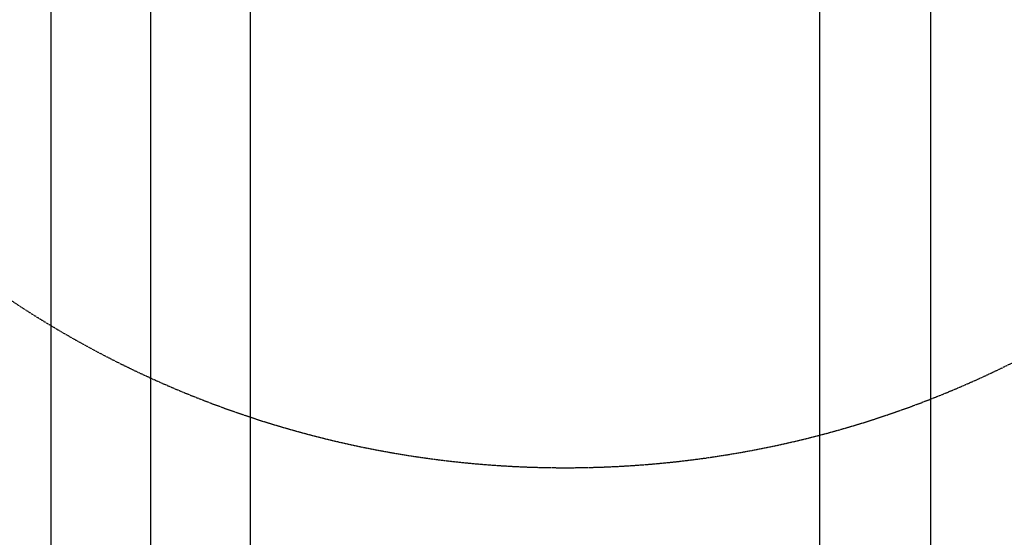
# Model space of a CAD drawing. Header units: inches. Extents: x -4968858 to -265257, y -220693 to 1871410.
# Tile 239 of 256: x -1886332 to -1885977, y 1197377 to 1197564. Entities that reach past the tile are written whole.
import ezdxf

# ---------------------------------------------------------------- set-up
doc = ezdxf.new("R2010")
doc.units = ezdxf.units.IN
doc.header["$MEASUREMENT"] = 0
for name, pattern in [('CENTER', [2, 1.25, -0.25, 0.25, -0.25]), ('CONTINOUS', [0]), ('HIDDEN', [0.375, 0.25, -0.125])]:
    doc.linetypes.add(name, pattern=pattern)
doc.layers.add('GRID', color=8, linetype='Continuous')
doc.layers.add('IPB', color=6, linetype='Continuous')

# ---------------------------------------------------------------- blocks, each defined once
blk = doc.blocks.new('UTCOMBINE')
at = {"color": 6}
for p, q in [((-715780.38, 44536.22, 0), (-715780.38, 42926.93, 0)), ((-716062.06, 44372.55, 0), (-716062.06, 42972.56, 0)), ((-716022, 44372.55, 0), (-716022, 42972.56, 0)), ((-716022, 44372.55, 0), (-716022, 42972.56, 0)), ((-715816.38, 44029.91, 0), (-715816.38, 42927.56, 0)), ((-715744.38, 44029.91, 0), (-715744.38, 42927.56, 0)), ((-715744.38, 44029.91, 0), (-715744.38, 42927.56, 0)), ((-715744.38, 44029.91, 0), (-715744.38, 42927.56, 0)), ((-715744.38, 44029.91, 0), (-715744.38, 42927.56, 0))]:
    blk.add_line(p, q, dxfattribs=at)
at = {"color": 6, "linetype": 'CENTER'}
blk.add_line((-715780.38, 44373.62, 0), (-715780.38, 42844.98, 0), dxfattribs=at)
at = {"layer": 'IPB', "linetype": 'HIDDEN'}
blk.add_circle((-715930.15, 43196.45, 0), 361.31, dxfattribs=at)
blk = doc.blocks.new('TFMR YARD')
at = {"layer": 'GRID', "color": 1, "rotation": 180}
blk.add_blockref('UTCOMBINE', (-795623.35, 296115.83, 0), dxfattribs=at)

msp = doc.modelspace()

# ---------------------------------------------------------------- block references
at = {"color": 1, "linetype": 'CONTINOUS', "lineweight": 15}
msp.add_blockref('TFMR YARD', (-1806442.03, 944843.99), dxfattribs=at)

doc.saveas('drawing.dxf')
